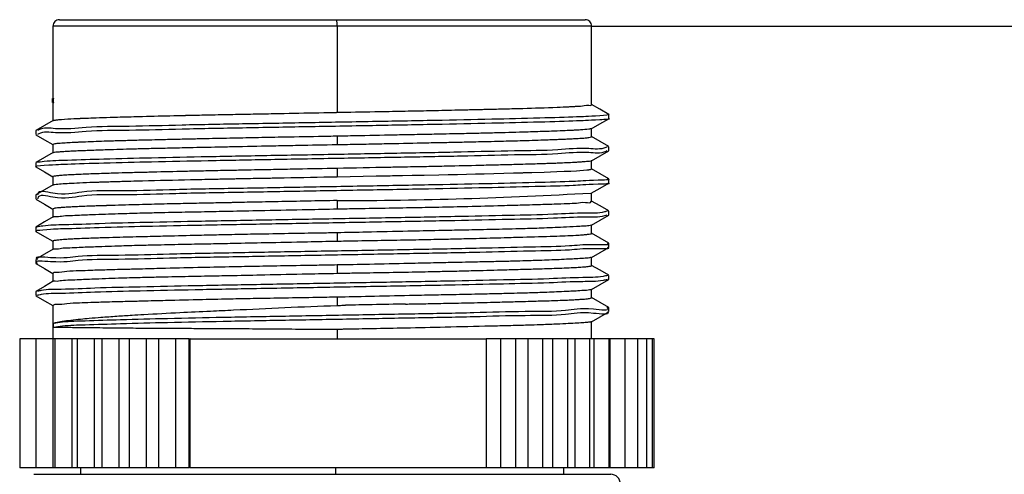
# Model space of a CAD drawing. Header units: millimetres. Extents: x 10 to 584, y 10 to 410.
# Tile 11 of 26: x 170 to 201, y 313 to 328. Entities that reach past the tile are written whole.
import ezdxf

# ---------------------------------------------------------------- set-up
doc = ezdxf.new("R2010")
doc.units = ezdxf.units.MM
doc.header["$LTSCALE"] = 2
doc.linetypes.add('SLD-实线', pattern=[0])
doc.layers.add('细实线层', color=7, linetype='SLD-实线')
doc.styles.add('SLDTEXTSTYLE1', font='txt')
doc.dimstyles.new('SLDDIMSTYLE1', dxfattribs={"dimtxt": 5, "dimasz": 5, "dimexe": 0, "dimexo": 0.0625, "dimgap": 1.25, "dimtad": 2, "dimrnd": 1e-09, "dimzin": 12, "dimdsep": 46, "dimtxsty": 'SLDTEXTSTYLE1', "dimsah": 1, "dimcen": 0.09, "dimadec": 0, "dimazin": 3, "dimtol": 1, "dimtp": 30, "dimtm": 30, "dimtfac": 1, "dimtdec": 0, "dimtofl": 0, "dimtmove": 0, "dimatfit": 3, "dimfxl": 1, "dimfrac": 2, "dimtolj": 1, "dimarcsym": 0})

# ---------------------------------------------------------------- blocks, each defined once
blk = doc.blocks.new('_D_1')
at = {"layer": '细实线层'}
for p, q in [((188.081, 327.375), (274.193, 327.375)), ((272.193, 327.375), (272.193, 247.969)), ((214.421, 247.969), (274.193, 247.969))]:
    blk.add_line(p, q, dxfattribs=at)
for points in [[(272.193, 327.375), (271.423, 322.375), (272.962, 322.375)], [(272.193, 247.969), (272.962, 252.969), (271.423, 252.969)]]:
    blk.add_solid(points, dxfattribs=at)
at = {"layer": '细实线层', "attachment_point": 1, "rotation": 90, "style": 'SLDTEXTSTYLE1'}
for s, insert, char_height in [('±30', (267.874, 290.4), 3.5), ('300', (266.375, 278.761), 5)]:
    blk.add_mtext(s, dxfattribs=dict(at, insert=insert, char_height=char_height))

msp = doc.modelspace()

# ---------------------------------------------------------------- linework, layer by layer
at = {"color": 7, "linetype": 'SLD-实线', "lineweight": 25}
for p, q in [((171.361204, 327.375081), (171.361204, 325.136927)), ((171.561204, 327.575077), (180.168286, 327.575077)), ((180.168286, 327.575077), (187.881205, 327.575077)), ((180.179244, 327.375081), (180.179244, 324.69668)), ((188.081204, 324.936596), (188.081204, 327.375081)), ((171.340397, 325.122577), (171.340397, 324.997579)), ((171.361204, 324.995604), (171.361204, 324.439545)), ((171.368651, 325.135571), (171.39105, 325.122614)), ((171.368651, 325.135571), (171.368651, 325.010573)), ((171.368651, 325.010573), (171.391031, 324.997631)), ((188.613934, 324.503948), (188.613934, 324.628954)), ((170.827279, 324.128595), (170.827279, 324.003597)), ((180.179244, 323.953477), (180.179244, 323.695493)), ((188.081204, 323.937629), (188.081204, 324.193631)), ((171.361204, 323.695612), (171.361204, 323.439267)), ((188.61628, 323.504028), (188.61628, 323.629026)), ((170.828475, 323.128951), (170.828475, 323.003952)), ((170.829614, 323.131514), (170.843487, 323.128951)), ((188.081204, 322.937106), (188.081204, 323.192504)), ((171.361204, 322.696161), (171.361204, 322.440517)), ((180.179244, 322.954659), (180.179244, 322.695491)), ((188.61513, 322.503601), (188.61513, 322.6286)), ((170.82637, 322.129187), (170.82637, 322.004181)), ((188.081204, 321.937365), (188.081204, 322.192659)), ((180.179244, 321.954657), (180.179244, 321.696681)), ((171.361204, 321.69525), (171.361204, 321.4405)), ((188.616039, 321.50418), (188.616039, 321.629186)), ((188.081204, 320.937556), (188.081204, 321.192828)), ((170.82637, 321.129193), (170.82637, 321.004187)), ((180.179244, 320.953478), (180.179244, 320.696679)), ((171.361204, 320.695278), (171.361204, 320.440521)), ((188.616039, 320.504201), (188.616039, 320.629199)), ((170.82637, 320.129176), (170.82637, 320.004177)), ((180.179244, 319.953476), (180.179244, 319.696677)), ((188.081204, 319.937562), (188.081204, 320.192826)), ((171.361204, 319.695224), (171.361204, 319.440511)), ((188.616038, 319.504176), (188.616038, 319.629175)), ((170.826371, 319.129181), (170.826371, 319.004183)), ((188.081204, 318.937619), (188.081204, 319.192824)), ((180.179244, 318.953474), (180.179244, 318.696675)), ((171.361204, 318.69523), (171.361204, 317.655084)), ((188.616038, 318.504182), (188.616038, 318.62918)), ((171.380245, 318.014597), (171.380245, 318.139595)), ((188.081204, 317.655084), (188.081204, 318.192822)), ((180.179244, 317.95348), (180.179244, 317.655084)), ((170.329648, 317.655084), (170.329648, 313.655083)), ((170.820714, 317.655084), (170.329648, 317.655084)), ((170.827297, 317.655084), (170.827297, 313.655083)), ((171.354692, 317.655084), (170.827297, 317.655084)), ((171.354692, 317.655084), (171.354692, 313.655083)), ((171.41563, 317.655084), (171.354692, 317.655084)), ((171.423358, 317.655084), (171.423358, 313.655083)), ((171.950752, 317.655084), (171.423358, 317.655084)), ((171.950752, 317.655084), (171.950752, 313.655083)), ((172.102058, 317.655084), (171.950752, 317.655084)), ((172.110841, 317.655084), (172.110841, 313.655083)), ((172.638235, 317.655084), (172.110841, 317.655084)), ((172.638235, 317.655084), (172.638235, 313.655083)), ((172.881686, 317.655084), (172.638235, 317.655084)), ((172.881686, 317.655084), (172.881686, 313.655083)), ((173.409081, 317.655084), (172.881686, 317.655084)), ((173.409081, 317.655084), (173.409081, 313.655083)), ((173.726857, 317.655084), (173.409081, 317.655084)), ((173.726857, 317.655084), (173.726857, 313.655083)), ((174.254251, 317.655084), (173.726857, 317.655084)), ((174.254251, 317.655084), (174.254251, 313.655083)), ((174.636443, 317.655084), (174.254251, 317.655084)), ((174.636443, 317.655084), (174.636443, 313.655083)), ((175.163838, 317.655084), (174.636443, 317.655084)), ((175.163838, 317.655084), (175.163838, 313.655083)), ((175.584175, 317.655084), (175.163838, 317.655084)), ((175.584175, 317.655084), (175.584175, 313.655083)), ((175.599782, 317.655084), (175.599782, 313.655083)), ((175.617624, 317.655084), (175.599782, 317.655084)), ((175.617624, 313.655083), (175.617624, 317.655084)), ((175.617624, 317.655084), (184.810994, 317.655084)), ((184.810994, 317.655084), (184.810994, 313.655083)), ((184.817247, 317.655084), (184.810994, 317.655084)), ((184.817247, 313.655083), (184.817247, 317.655084)), ((185.253515, 317.655084), (184.817247, 317.655084)), ((185.253515, 317.655084), (185.253515, 313.655083)), ((185.726121, 317.655084), (185.253515, 317.655084)), ((185.726121, 313.655083), (185.726121, 317.655084)), ((186.09785, 317.655084), (185.726121, 317.655084)), ((186.09785, 317.655084), (186.09785, 313.655083)), ((186.570455, 317.655084), (186.09785, 317.655084)), ((186.570455, 313.655083), (186.570455, 317.655084)), ((186.867744, 317.655084), (186.570455, 317.655084)), ((186.867744, 317.655084), (186.867744, 313.655083)), ((187.340349, 317.655084), (186.867744, 317.655084)), ((187.554174, 317.655084), (187.331568, 317.655084)), ((187.340349, 313.655083), (187.340349, 317.655084)), ((187.554174, 317.655084), (187.554174, 313.655083)), ((188.026779, 317.655084), (187.554174, 317.655084)), ((188.149089, 317.655084), (188.019051, 317.655084)), ((188.026779, 313.655083), (188.026779, 317.655084)), ((188.149089, 317.655084), (188.149089, 313.655083)), ((188.621695, 317.655084), (188.149089, 317.655084)), ((188.645517, 317.655084), (188.615111, 317.655084)), ((188.621695, 313.655083), (188.621695, 317.655084)), ((188.645517, 317.655084), (188.645517, 313.655083)), ((189.118122, 317.655084), (188.645517, 317.655084)), ((189.510243, 317.655084), (189.112761, 317.655084)), ((189.118122, 313.655083), (189.118122, 317.655084)), ((189.793456, 317.655084), (189.506165, 317.655084)), ((189.510243, 313.655083), (189.510243, 317.655084)), ((189.964445, 317.655084), (189.790711, 317.655084)), ((189.793456, 313.655083), (189.793456, 317.655084)), ((190.021202, 317.655084), (189.963064, 317.655084)), ((189.964445, 313.655083), (189.964445, 317.655084)), ((190.021202, 313.655083), (190.021202, 317.655084)), ((170.820714, 313.655083), (170.329648, 313.655083)), ((171.354692, 313.655083), (170.827297, 313.655083)), ((171.41563, 313.655083), (171.354692, 313.655083)), ((171.950752, 313.655083), (171.423358, 313.655083)), ((172.102058, 313.655083), (171.950752, 313.655083)), ((172.638235, 313.655083), (172.110841, 313.655083)), ((172.221204, 313.655083), (172.221204, 313.450267)), ((172.881686, 313.655083), (172.638235, 313.655083)), ((173.409081, 313.655083), (172.881686, 313.655083)), ((173.726857, 313.655083), (173.409081, 313.655083)), ((174.254251, 313.655083), (173.726857, 313.655083)), ((174.636443, 313.655083), (174.254251, 313.655083)), ((175.163838, 313.655083), (174.636443, 313.655083)), ((175.584175, 313.655083), (175.163838, 313.655083)), ((175.617624, 313.655083), (175.599782, 313.655083)), ((184.810994, 313.655083), (175.617624, 313.655083)), ((180.132125, 313.655083), (180.132125, 313.450267)), ((184.817247, 313.655083), (184.810994, 313.655083)), ((185.253515, 313.655083), (184.817247, 313.655083)), ((185.726121, 313.655083), (185.253515, 313.655083)), ((186.09785, 313.655083), (185.726121, 313.655083)), ((186.570455, 313.655083), (186.09785, 313.655083)), ((186.867744, 313.655083), (186.570455, 313.655083)), ((187.340349, 313.655083), (186.867744, 313.655083)), ((187.221204, 313.450267), (187.221204, 313.655083)), ((187.554174, 313.655083), (187.331568, 313.655083)), ((188.026779, 313.655083), (187.554174, 313.655083)), ((188.149089, 313.655083), (188.019051, 313.655083)), ((188.621695, 313.655083), (188.149089, 313.655083)), ((188.645517, 313.655083), (188.615111, 313.655083)), ((189.118122, 313.655083), (188.645517, 313.655083)), ((189.510243, 313.655083), (189.112761, 313.655083)), ((189.793456, 313.655083), (189.506165, 313.655083)), ((189.964445, 313.655083), (189.790711, 313.655083)), ((190.021202, 313.655083), (189.963064, 313.655083)), ((170.771204, 313.450267), (170.784648, 313.450267)), ((170.784648, 313.450267), (188.671205, 313.450267))]:
    msp.add_line(p, q, dxfattribs=at)
at = {"color": 8, "linetype": 'SLD-实线', "lineweight": 25}
for p, q in [((180.179244, 327.375081), (171.361204, 327.375081)), ((188.081204, 327.375081), (180.179244, 327.375081))]:
    msp.add_line(p, q, dxfattribs=at)
at = {"color": 7, "linetype": 'SLD-实线', "lineweight": 25, "flags": 128}
for points in [[(188.609801, 324.633834), (188.339738, 324.789879), (188.081204, 324.939271)], [(171.371981, 324.445766), (171.101897, 324.289729), (170.831803, 324.133684)], [(188.069489, 324.186859), (188.339544, 324.342904), (188.609607, 324.498949)], [(170.831546, 323.998665), (171.101644, 323.84262), (171.361204, 323.692662)], [(188.612299, 323.633757), (188.342176, 323.789788), (188.081204, 323.940543)], [(171.372734, 323.445928), (171.102684, 323.289891), (170.832626, 323.133846)], [(188.071793, 323.187065), (188.341917, 323.34311), (188.612049, 323.499148)], [(170.832802, 322.998953), (171.102865, 322.842908), (171.361204, 322.693628)], [(180.179244, 322.695491), (181.390626, 322.719653), (181.689595, 322.72571), (181.764287, 322.72723), (181.783106, 322.72761), (181.787896, 322.727707), (181.789136, 322.727737), (181.789468, 322.727744), (181.789562, 322.727744), (181.789591, 322.727744), (181.789601, 322.727744), (181.793674, 322.727826), (181.823596, 322.728393), (181.904708, 322.729935), (182.206465, 322.735702), (182.508219, 322.741521), (182.886435, 322.748934), (183.33568, 322.757934), (183.630743, 322.764029), (183.91942, 322.770213), (184.20128, 322.776494), (184.475903, 322.782864), (184.742884, 322.789324), (185.660165, 322.813404), (185.873142, 322.819498), (185.926386, 322.821056), (185.940257, 322.821465), (185.944042, 322.821577), (185.945149, 322.821607), (185.945733, 322.821622), (185.948208, 322.821696), (185.967888, 322.82224), (186.022351, 322.823753), (186.223119, 322.829475), (186.602685, 322.84109), (186.997837, 322.85474), (187.228281, 322.863963), (187.432199, 322.873388), (187.609009, 322.883022), (187.928083, 322.907147), (187.980998, 322.913212), (187.99261, 322.914747), (187.995461, 322.915134), (187.996196, 322.915238), (187.996394, 322.915268), (187.99645, 322.915276), (187.996479, 322.915276), (187.99704, 322.91535), (188.00127, 322.915909), (188.01235, 322.917436), (188.046693, 322.923196), (188.069543, 322.929022), (188.081126, 322.93645), (188.080219, 322.937106)], [(188.6105, 322.633741), (188.340399, 322.789793), (188.081204, 322.939542)], [(171.371127, 322.446254), (171.101001, 322.290209), (170.830867, 322.134164)], [(188.07068, 322.186579), (188.340769, 322.342624), (188.610866, 322.498669)], [(170.830538, 321.999376), (171.100661, 321.843338), (171.361204, 321.692822)], [(188.612274, 321.633738), (188.342142, 321.789783), (188.081204, 321.940524)], [(188.071634, 321.187292), (188.341748, 321.343337), (188.611872, 321.499375)], [(171.369859, 321.4455), (171.09974, 321.289455), (170.829614, 321.13341)], [(170.830531, 320.999381), (171.100654, 320.843344), (171.361204, 320.692827)], [(188.612788, 320.633416), (188.342669, 320.789454), (188.081204, 320.940499)], [(171.370417, 320.445848), (171.100313, 320.28981), (170.830202, 320.13378)], [(188.071629, 320.18729), (188.341744, 320.343335), (188.611867, 320.499373)], [(170.830545, 319.999372), (171.100667, 319.843334), (171.361204, 319.692825)], [(188.611475, 319.634196), (188.341356, 319.790234), (188.081204, 319.94052)], [(171.371411, 319.446404), (171.101293, 319.290367), (170.831165, 319.134322)], [(188.071629, 319.187296), (188.341744, 319.343333), (188.611866, 319.499371)], [(170.830539, 318.999377), (171.100662, 318.843332), (171.361204, 318.692823)], [(188.611574, 318.634142), (188.34144, 318.790187), (188.081204, 318.940525)], [(188.071633, 318.187294), (188.341747, 318.343339), (188.61187, 318.499376)]]:
    msp.add_lwpolyline(points, dxfattribs=at)
at = {"color": 7, "linetype": 'SLD-实线', "lineweight": 25}
for centre, radius, start, end in [((171.561201, 327.375081), 0.199997, 89.9989712, 179.9998282), ((179.258521, 327.424932), 0.922071, 356.9008405, 9.3714535), ((187.881209, 327.375082), 0.199996, 359.9999441, 90.0011231), ((179.942406, 461.832708), 139.878251, 270.09701171, 273.32487409), ((188.671198, 313.15026), 0.300006, 0.0016618, 89.998694)]:
    msp.add_arc(centre, radius, start, end, dxfattribs=at)
for points, knots in [([(180.179244, 324.69668), (180.180311, 324.6967), (180.190782, 324.696895), (180.228257, 324.697585), (180.36809, 324.700156), (180.898192, 324.709905), (181.66143, 324.723991), (182.571434, 324.741618), (183.351262, 324.758066), (183.938695, 324.771346), (184.3424, 324.780784), (184.541728, 324.785648), (184.673592, 324.788646), (184.741063, 324.790472), (184.749086, 324.790635), (184.778009, 324.791338), (184.885317, 324.79376), (185.06686, 324.798068), (185.325541, 324.804308), (185.617299, 324.81165), (186.185203, 324.826624), (186.775661, 324.844985), (187.298014, 324.867485), (187.48107, 324.877022), (187.55921, 324.881201), (187.591816, 324.883367), (187.608644, 324.884178), (187.611875, 324.884379), (187.623617, 324.885006), (187.665492, 324.887547), (187.798985, 324.891796), (187.889875, 324.929708), (188.080585, 324.905827), (188.072125, 324.934144), (188.071392, 324.936596)], [0, 0, 0, 0, 0.000404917, 0.00397382, 0.014221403, 0.053471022, 0.205144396, 0.303866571, 0.398819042, 0.501100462, 0.526813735, 0.552038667, 0.576754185, 0.576859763, 0.57764834, 0.579799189, 0.587837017, 0.618374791, 0.648701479, 0.686017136, 0.729111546, 0.864256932, 0.910156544, 0.927488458, 0.933807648, 0.939847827, 0.939886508, 0.940200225, 0.941075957, 0.944345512, 0.956209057, 0.989306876, 0.99907401, 1, 1, 1, 1]), ([(188.568704, 324.633879), (188.585193, 324.631016), (188.705148, 324.610186), (187.996006, 324.568911), (187.588704, 324.549716), (186.311427, 324.509713), (184.912482, 324.477343), (183.156854, 324.44136), (181.250721, 324.406076), (179.256096, 324.370882), (177.288437, 324.334091), (175.445564, 324.303177), (173.831569, 324.254707), (172.50853, 324.256435), (171.600607, 324.142499), (171.058486, 324.235981), (170.899936, 324.13991), (170.88971, 324.133714)], [0, 0, 0, 0, 0.002470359, 0.017972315, 0.058827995, 0.12284365, 0.206533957, 0.305837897, 0.41533837, 0.52940197, 0.642083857, 0.747559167, 0.840138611, 0.915233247, 0.968834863, 0.997990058, 1, 1, 1, 1]), ([(171.369057, 324.442049), (171.370594, 324.443265), (171.378795, 324.449759), (171.403091, 324.451469), (171.439687, 324.45914), (171.490408, 324.464493), (171.553293, 324.471017), (171.729057, 324.485594), (171.925948, 324.496784), (172.109223, 324.505678), (172.165982, 324.508347), (172.181632, 324.509041), (172.1862, 324.509258), (172.188059, 324.509334), (172.193077, 324.50955), (172.209475, 324.510248), (172.272986, 324.51287), (172.439851, 324.519489), (172.738471, 324.530082), (173.09472, 324.541184), (173.455782, 324.551706), (173.792153, 324.561099), (174.34684, 324.576074), (174.87675, 324.589228), (175.31051, 324.599392), (175.426741, 324.602056), (175.457144, 324.602761), (175.465271, 324.60295), (175.467656, 324.603), (175.469334, 324.603031), (175.47866, 324.603274), (175.511077, 324.60389), (175.633137, 324.606578), (175.841352, 324.610836), (176.149141, 324.617177), (176.519328, 324.624589), (176.899263, 324.632019), (177.261421, 324.639044), (177.576689, 324.645187), (177.894799, 324.651419), (178.21525, 324.657737), (178.839106, 324.670163), (179.45915, 324.682388), (179.997632, 324.693119), (180.133201, 324.695755), (180.167401, 324.696452), (180.176118, 324.696607), (180.178379, 324.696669), (180.178987, 324.696663), (180.179167, 324.696681), (180.179224, 324.69668), (180.179244, 324.69668)], [0, 0, 0, 0, 0.000661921, 0.003531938, 0.007840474, 0.01359166, 0.020779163, 0.029391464, 0.073571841, 0.087889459, 0.091824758, 0.092905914, 0.09321957, 0.093380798, 0.093539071, 0.094928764, 0.098965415, 0.115167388, 0.151750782, 0.200637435, 0.236442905, 0.274657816, 0.315135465, 0.425248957, 0.455020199, 0.46276666, 0.46480817, 0.465368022, 0.465532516, 0.465620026, 0.465938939, 0.468706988, 0.476651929, 0.507481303, 0.539568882, 0.581402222, 0.633466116, 0.668870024, 0.704653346, 0.740759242, 0.777130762, 0.813710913, 0.953074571, 0.988146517, 0.996972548, 0.999210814, 0.999786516, 0.999938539, 0.999980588, 0.999993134, 1, 1, 1, 1]), ([(188.5939, 324.503948), (188.60027, 324.502771), (188.702853, 324.483817), (187.977771, 324.444344), (187.599364, 324.424465), (186.306929, 324.384821), (184.914093, 324.35231), (183.15634, 324.316359), (181.250871, 324.281083), (179.256058, 324.245864), (177.28844, 324.209122), (175.445584, 324.178093), (173.831502, 324.129925), (172.508704, 324.130877), (171.600239, 324.018675), (171.055289, 324.110175), (170.894067, 324.01161), (170.88096, 324.003597)], [0, 0, 0, 0, 0.0010272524, 0.0165427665, 0.0574341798, 0.1215058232, 0.2052693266, 0.3046601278, 0.4142563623, 0.5284197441, 0.6412001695, 0.7467677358, 0.8394281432, 0.9145884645, 0.9682369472, 0.9974176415, 1, 1, 1, 1]), ([(180.179244, 323.953477), (180.177853, 323.953449), (180.166258, 323.953221), (180.126974, 323.952517), (179.985356, 323.949887), (179.454431, 323.940192), (178.681259, 323.926092), (177.749571, 323.908538), (176.934474, 323.891984), (176.317482, 323.878799), (175.891957, 323.869376), (175.679696, 323.864673), (175.538364, 323.861345), (175.459761, 323.859622), (175.427767, 323.858934), (175.309449, 323.856403), (175.112234, 323.852115), (174.830372, 323.84586), (174.510122, 323.838521), (174.195988, 323.831038), (173.911919, 323.823901), (173.679131, 323.817719), (173.456216, 323.811456), (173.243463, 323.805122), (172.883446, 323.793642), (172.546852, 323.781624), (172.266311, 323.769675), (172.20439, 323.766875), (172.189246, 323.766194), (172.185381, 323.766015), (172.184359, 323.765969), (172.184063, 323.765952), (172.183392, 323.765958), (172.178444, 323.765616), (172.161814, 323.765123), (172.103992, 323.762343), (171.977179, 323.756809), (171.792621, 323.747697), (171.624134, 323.735336), (171.489558, 323.72681), (171.438652, 323.71327), (171.362558, 323.713503), (171.378802, 323.698907), (171.382469, 323.695612)], [0, 0, 0, 0, 0.000472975, 0.003943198, 0.01335946, 0.048633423, 0.184495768, 0.276293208, 0.365477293, 0.461697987, 0.486127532, 0.51019735, 0.533887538, 0.534195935, 0.536930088, 0.544768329, 0.57443525, 0.604001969, 0.640629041, 0.683353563, 0.710842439, 0.737247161, 0.76253282, 0.786666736, 0.809618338, 0.885006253, 0.901184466, 0.90509335, 0.906081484, 0.906339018, 0.906409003, 0.906429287, 0.906439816, 0.906637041, 0.908114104, 0.912098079, 0.926313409, 0.951362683, 0.97431169, 0.985658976, 0.993741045, 0.998587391, 1, 1, 1, 1]), ([(188.075597, 324.191001), (188.071879, 324.189266), (188.059652, 324.183559), (188.032723, 324.179007), (187.924491, 324.161259), (187.792127, 324.152993), (187.665094, 324.144389), (187.622301, 324.141796), (187.610231, 324.14108), (187.606642, 324.14087), (187.605407, 324.140802), (187.604034, 324.140713), (187.600674, 324.140532), (187.588381, 324.139861), (187.539741, 324.137244), (187.406315, 324.130532), (187.160967, 324.119828), (186.862172, 324.108809), (186.552141, 324.09834), (186.257248, 324.088965), (185.759644, 324.073884), (185.280061, 324.060809), (184.885431, 324.050849), (184.778736, 324.048187), (184.750949, 324.047504), (184.743616, 324.047324), (184.741601, 324.047268), (184.740974, 324.04726), (184.739646, 324.047213), (184.730239, 324.047032), (184.698557, 324.046243), (184.582918, 324.043696), (184.387245, 324.039243), (184.098607, 324.032982), (183.750858, 324.025586), (183.391141, 324.018211), (183.044982, 324.011191), (182.739871, 324.005027), (182.430623, 323.998748), (182.117742, 323.992416), (181.504688, 323.979902), (180.893249, 323.967633), (180.361185, 323.957074), (180.225787, 323.954393), (180.191386, 323.953718), (180.182531, 323.953539), (180.180192, 323.953493), (180.179518, 323.953476), (180.179313, 323.953477), (180.179244, 323.953477)], [0, 0, 0, 0, 0.001553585, 0.005109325, 0.010266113, 0.043294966, 0.055256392, 0.058628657, 0.059568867, 0.05984628, 0.05999372, 0.060038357, 0.060368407, 0.061271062, 0.064712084, 0.078860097, 0.111986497, 0.157939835, 0.192366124, 0.229748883, 0.269944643, 0.381355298, 0.411877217, 0.419803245, 0.421871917, 0.422428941, 0.422587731, 0.422637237, 0.422666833, 0.423092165, 0.426208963, 0.43469795, 0.467001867, 0.500510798, 0.544297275, 0.599045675, 0.637096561, 0.675734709, 0.714896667, 0.754518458, 0.794536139, 0.947675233, 0.98668197, 0.996560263, 0.999085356, 0.999744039, 0.999922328, 0.999973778, 1, 1, 1, 1]), ([(180.179244, 323.695493), (180.288944, 323.697516), (180.507869, 323.701555), (180.835375, 323.70774), (181.160951, 323.714004), (181.484095, 323.72037), (182.083218, 323.732463), (182.669909, 323.744778), (183.17462, 323.755546), (183.301574, 323.75839), (183.335194, 323.759078), (183.345075, 323.759317), (183.348434, 323.759373), (183.352019, 323.759475), (183.360777, 323.759613), (183.392915, 323.760317), (183.513846, 323.762719), (183.809839, 323.768903), (184.284768, 323.778978), (184.795314, 323.79036), (185.244637, 323.801234), (185.604521, 323.810621), (186.085713, 323.824303), (186.502237, 323.837541), (186.819403, 323.849216), (186.892338, 323.852), (186.910868, 323.852719), (186.915884, 323.852911), (186.917421, 323.85297), (186.918498, 323.853015), (186.924095, 323.853195), (186.943085, 323.853929), (187.011257, 323.856357), (187.121807, 323.860608), (187.273821, 323.866792), (187.434967, 323.87398), (187.583346, 323.88143), (187.706957, 323.888619), (187.797747, 323.894809), (187.875964, 323.900783), (187.941278, 323.907624), (188.008661, 323.91356), (188.051844, 323.9285), (188.078233, 323.937629)], [0, 0, 0, 0, 0.041632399, 0.083084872, 0.124293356, 0.165194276, 0.205724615, 0.351675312, 0.387861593, 0.397279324, 0.399859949, 0.400621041, 0.40102994, 0.401134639, 0.401981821, 0.404353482, 0.41333218, 0.447877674, 0.516692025, 0.593583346, 0.64165107, 0.687235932, 0.730186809, 0.824311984, 0.84536322, 0.850615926, 0.852007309, 0.852399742, 0.852520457, 0.852591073, 0.852808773, 0.854645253, 0.859802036, 0.87869288, 0.896623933, 0.91753105, 0.939899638, 0.952997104, 0.964512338, 0.974432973, 0.982750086, 0.989458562, 1, 1, 1, 1]), ([(188.563081, 323.629026), (188.547589, 323.620756), (188.375882, 323.529086), (187.831146, 323.606715), (186.90856, 323.504354), (185.581616, 323.500831), (183.960924, 323.454326), (182.114994, 323.422713), (180.145129, 323.38617), (178.153126, 323.350839), (176.242731, 323.315814), (174.514241, 323.279065), (173.056779, 323.248855), (171.948377, 323.203763), (171.247811, 323.19414), (170.928602, 323.146183), (170.846582, 323.133861)], [0, 0, 0, 0, 0.002959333, 0.032801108, 0.086909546, 0.162674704, 0.255821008, 0.361761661, 0.47486414, 0.589220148, 0.698837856, 0.798141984, 0.881760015, 0.945415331, 0.985974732, 1, 1, 1, 1]), ([(171.369283, 323.441987), (171.370899, 323.443221), (171.414338, 323.476398), (171.501941, 323.463532), (171.581495, 323.474688), (171.612589, 323.477054), (171.621488, 323.47776), (171.624125, 323.477981), (171.62503, 323.478039), (171.626058, 323.478126), (171.628607, 323.478307), (171.637941, 323.479), (171.675471, 323.481644), (171.74452, 323.486154), (171.854801, 323.492492), (172.002968, 323.500049), (172.180376, 323.507953), (172.378149, 323.515948), (172.583367, 323.52369), (172.80579, 323.531577), (173.226393, 323.545769), (173.64837, 323.558288), (174.010989, 323.568164), (174.112583, 323.570882), (174.140325, 323.571613), (174.148609, 323.571829), (174.151424, 323.571907), (174.154316, 323.571979), (174.161375, 323.572143), (174.187894, 323.572821), (174.291182, 323.575294), (174.558609, 323.581735), (175.017643, 323.592178), (175.543796, 323.60347), (176.050537, 323.614138), (176.499491, 323.623549), (177.193968, 323.638138), (177.840767, 323.65142), (178.360865, 323.661797), (178.497048, 323.664548), (178.533187, 323.665246), (178.543635, 323.665466), (178.547187, 323.665527), (178.551287, 323.665611), (178.561426, 323.665793), (178.597742, 323.666471), (178.73399, 323.668987), (179.267633, 323.678817), (179.774729, 323.688093), (180.179244, 323.695493)], [0, 0, 0, 0, 0.000690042, 0.018553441, 0.026283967, 0.028517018, 0.029140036, 0.029322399, 0.029417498, 0.029448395, 0.029673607, 0.030286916, 0.032633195, 0.04247567, 0.053831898, 0.07022009, 0.092957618, 0.114258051, 0.137571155, 0.162836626, 0.189989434, 0.28077099, 0.306484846, 0.313423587, 0.315352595, 0.315927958, 0.316243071, 0.31631083, 0.31691232, 0.318645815, 0.325337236, 0.352068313, 0.409669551, 0.481572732, 0.531143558, 0.582136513, 0.634371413, 0.76750517, 0.80226921, 0.811380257, 0.813853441, 0.814568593, 0.814935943, 0.81506228, 0.815964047, 0.818386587, 0.827421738, 0.862332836, 1, 1, 1, 1]), ([(188.55344, 323.499118), (188.541129, 323.492601), (188.372433, 323.403299), (187.830842, 323.482783), (186.908705, 323.378852), (185.581555, 323.376012), (183.960969, 323.329267), (182.114868, 323.297735), (180.145615, 323.261158), (178.151333, 323.225874), (176.248855, 323.190704), (174.495094, 323.154416), (173.110106, 323.122885), (171.822718, 323.081054), (171.45557, 323.065173), (170.74188, 323.021863), (170.838577, 323.004816), (170.843432, 323.00396)], [0, 0, 0, 0, 0.002346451, 0.032154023, 0.086200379, 0.161878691, 0.254918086, 0.360737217, 0.473709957, 0.58793479, 0.697426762, 0.796616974, 0.880139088, 0.943721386, 0.984234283, 0.999208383, 1, 1, 1, 1]), ([(188.070973, 323.190247), (188.067164, 323.188076), (188.037509, 323.171175), (187.96892, 323.172523), (187.86964, 323.158877), (187.748051, 323.151234), (187.495157, 323.134324), (187.231935, 323.122601), (187.005066, 323.113162), (186.938061, 323.110598), (186.920105, 323.109857), (186.915255, 323.109696), (186.913815, 323.109626), (186.913178, 323.10961), (186.911486, 323.109535), (186.906294, 323.109361), (186.887468, 323.108685), (186.814605, 323.10609), (186.685403, 323.101703), (186.48856, 323.095361), (186.240976, 323.087858), (185.978654, 323.080464), (185.720049, 323.073472), (185.486944, 323.067326), (185.245177, 323.061091), (184.995146, 323.054758), (184.481889, 323.041956), (183.959883, 323.029855), (183.499884, 323.019441), (183.377392, 323.01687), (183.345259, 323.016094), (183.336595, 323.015941), (183.334006, 323.015865), (183.333108, 323.015859), (183.332154, 323.015825), (183.329876, 323.015793), (183.321577, 323.01561), (183.290149, 323.014991), (183.165982, 323.012452), (182.949071, 323.008129), (182.627019, 323.001784), (182.239337, 322.99426), (181.413402, 322.978635), (180.716329, 322.965093), (180.179244, 322.954659)], [0, 0, 0, 0, 0.001658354, 0.012912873, 0.02477087, 0.04015289, 0.059002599, 0.121145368, 0.140163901, 0.145257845, 0.146614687, 0.14698993, 0.147101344, 0.147161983, 0.147232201, 0.147744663, 0.149135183, 0.154387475, 0.175438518, 0.198239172, 0.229194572, 0.269523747, 0.297918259, 0.327458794, 0.35809659, 0.389781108, 0.422460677, 0.553111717, 0.588111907, 0.597230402, 0.599649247, 0.6003207, 0.600521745, 0.600632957, 0.600661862, 0.600884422, 0.601498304, 0.603814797, 0.612824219, 0.648671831, 0.686222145, 0.735175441, 0.795955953, 1, 1, 1, 1]), ([(180.179244, 322.954659), (179.770822, 322.946596), (179.25927, 322.936496), (178.721239, 322.925798), (178.584628, 322.923073), (178.549206, 322.922374), (178.539683, 322.922182), (178.536837, 322.922135), (178.535916, 322.9221), (178.535421, 322.922101), (178.534813, 322.922085), (178.532558, 322.922054), (178.523957, 322.921866), (178.490134, 322.921297), (178.356378, 322.918711), (178.124758, 322.914507), (177.786128, 322.908129), (177.389595, 322.900637), (176.995559, 322.89308), (176.633898, 322.885961), (176.333163, 322.879853), (176.037588, 322.873633), (175.747621, 322.867334), (175.222307, 322.855485), (174.714407, 322.843257), (174.281082, 322.832153), (174.176309, 322.829345), (174.149324, 322.828667), (174.142003, 322.828449), (174.139762, 322.828409), (174.138817, 322.82838), (174.136526, 322.82833), (174.129366, 322.828143), (174.102884, 322.827485), (174.003535, 322.82503), (173.764166, 322.818961), (173.389404, 322.808936), (172.997848, 322.797528), (172.668166, 322.786583), (172.418542, 322.777332), (172.1106, 322.764209), (171.85713, 322.751437), (171.671957, 322.738496), (171.63468, 322.735602), (171.62575, 322.734907), (171.623445, 322.734725), (171.622816, 322.73467), (171.62262, 322.734661), (171.622534, 322.734652), (171.622327, 322.734627), (171.621695, 322.734592), (171.619419, 322.734413), (171.610987, 322.733802), (171.580516, 322.731447), (171.532096, 322.72751), (171.472633, 322.721337), (171.416734, 322.715216), (171.388213, 322.707313), (171.360666, 322.701978), (171.362418, 322.696951), (171.362694, 322.696161)], [0, 0, 0, 0, 0.138844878, 0.173904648, 0.182906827, 0.18528635, 0.185946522, 0.18614425, 0.186253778, 0.186259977, 0.186312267, 0.186460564, 0.187026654, 0.189236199, 0.197958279, 0.232497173, 0.267974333, 0.313074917, 0.367298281, 0.401927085, 0.436023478, 0.469535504, 0.502412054, 0.53460301, 0.648129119, 0.675091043, 0.681933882, 0.683752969, 0.684265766, 0.684423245, 0.684514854, 0.684587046, 0.685202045, 0.686949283, 0.693590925, 0.718979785, 0.768334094, 0.821013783, 0.852121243, 0.880450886, 0.905915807, 0.956883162, 0.96670312, 0.969006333, 0.969591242, 0.969747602, 0.969792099, 0.969805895, 0.969814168, 0.969821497, 0.969877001, 0.970029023, 0.970597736, 0.97274984, 0.980424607, 0.987004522, 0.99345438, 0.998299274, 0.999732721, 1, 1, 1, 1]), ([(171.369181, 322.443445), (171.370266, 322.444595), (171.37153, 322.445934), (171.375488, 322.447243), (171.386901, 322.450684), (171.468835, 322.466045), (171.63063, 322.477422), (171.888782, 322.494148), (172.222312, 322.510115), (172.517814, 322.522202), (172.752356, 322.530792), (172.887333, 322.53544), (172.979865, 322.53876), (173.033126, 322.540358), (173.055995, 322.541073), (173.143246, 322.54371), (173.294235, 322.548142), (173.521836, 322.55451), (173.804026, 322.562042), (174.513215, 322.579842), (175.370115, 322.59986), (176.172287, 322.61761), (176.543548, 322.625601), (176.740221, 322.629765), (176.872362, 322.632576), (176.941487, 322.63401), (176.951258, 322.634193), (176.986232, 322.634888), (177.117857, 322.637444), (177.34523, 322.641811), (177.679662, 322.648161), (178.078163, 322.655665), (178.921372, 322.671207), (179.631946, 322.684925), (180.179244, 322.695491)], [0, 0, 0, 0, 0.000520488, 0.000606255, 0.001412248, 0.004583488, 0.028895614, 0.056536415, 0.092637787, 0.142501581, 0.15717652, 0.172499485, 0.188458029, 0.188682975, 0.190630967, 0.196243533, 0.218386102, 0.242030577, 0.273720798, 0.314442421, 0.483425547, 0.56538165, 0.587468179, 0.609785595, 0.632319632, 0.63244234, 0.633312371, 0.635644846, 0.644345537, 0.678109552, 0.713028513, 0.75816464, 0.813733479, 1, 1, 1, 1]), ([(188.578512, 322.503594), (188.588476, 322.501138), (188.713741, 322.470266), (187.911877, 322.453733), (187.491792, 322.413682), (186.161708, 322.383858), (184.732191, 322.347427), (182.950574, 322.312759), (181.031267, 322.276933), (179.033119, 322.242319), (177.077474, 322.203833), (175.246117, 322.178565), (173.688211, 322.113063), (172.335703, 322.159971), (171.620898, 321.950504), (170.905251, 322.175962), (170.886814, 322.010478), (170.886113, 322.004189)], [0, 0, 0, 0, 0.001599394, 0.020107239, 0.063709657, 0.129976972, 0.215836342, 0.316499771, 0.426834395, 0.541106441, 0.653340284, 0.75758858, 0.84857057, 0.921485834, 0.972354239, 0.998949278, 1, 1, 1, 1]), ([(188.558677, 322.633785), (188.576681, 322.629502), (188.715721, 322.596422), (187.924703, 322.577854), (187.484708, 322.539166), (186.164641, 322.508655), (184.731158, 322.472496), (182.9509, 322.437737), (181.031175, 322.401932), (179.033137, 322.367338), (177.077495, 322.328796), (175.24603, 322.303671), (173.68847, 322.237783), (172.335041, 322.285677), (171.622241, 322.074096), (170.906313, 322.301735), (170.887304, 322.138745), (170.88677, 322.134172)], [0, 0, 0, 0, 0.002750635, 0.021242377, 0.064806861, 0.131016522, 0.216801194, 0.317377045, 0.427615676, 0.541788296, 0.653924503, 0.758082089, 0.848984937, 0.921836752, 0.972660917, 0.999232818, 1, 1, 1, 1]), ([(180.179244, 321.954657), (179.568906, 321.943348), (178.695275, 321.92716), (177.707819, 321.906942), (177.281052, 321.898219), (177.095833, 321.893966), (177.007422, 321.892447), (176.968583, 321.890986), (176.950892, 321.891008), (176.948593, 321.890931), (176.940049, 321.890809), (176.907479, 321.890095), (176.780137, 321.887747), (176.46432, 321.881391), (175.953326, 321.871218), (175.401859, 321.85971), (174.913907, 321.848823), (174.520524, 321.839445), (173.982436, 321.825657), (173.510946, 321.81232), (173.148406, 321.800939), (173.063102, 321.798134), (173.041261, 321.797441), (173.035327, 321.797233), (173.033499, 321.797186), (173.032882, 321.797151), (173.03254, 321.797153), (173.032141, 321.797122), (173.030719, 321.797112), (173.025418, 321.796894), (173.004891, 321.796358), (172.92598, 321.793766), (172.792982, 321.789664), (172.606066, 321.783328), (172.401814, 321.775985), (172.182447, 321.767282), (171.970306, 321.757696), (171.784343, 321.747444), (171.631676, 321.737598), (171.515199, 321.726416), (171.429875, 321.718393), (171.388492, 321.706292), (171.365778, 321.701767), (171.365098, 321.697192), (171.364809, 321.69525)], [0, 0, 0, 0, 0.2075272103, 0.2970522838, 0.3357669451, 0.3526428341, 0.3600352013, 0.3658288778, 0.3658519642, 0.36604926, 0.3666108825, 0.3687568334, 0.3771242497, 0.4099100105, 0.4761440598, 0.5508771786, 0.5974286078, 0.6420702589, 0.6846503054, 0.7804181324, 0.8024219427, 0.8079610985, 0.809433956, 0.8098508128, 0.8099796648, 0.8100555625, 0.8100606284, 0.8100962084, 0.8101912, 0.810544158, 0.8118995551, 0.8171720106, 0.8373851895, 0.8571351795, 0.880753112, 0.9068667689, 0.9317751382, 0.9529275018, 0.9702362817, 0.9836331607, 0.9930729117, 0.9985547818, 0.9993867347, 1, 1, 1, 1]), ([(180.179244, 321.696681), (180.38792, 321.700486), (180.92612, 321.7103), (181.750033, 321.724324), (182.594573, 321.739435), (183.41014, 321.755532), (184.292692, 321.775732), (185.162137, 321.798826), (185.865432, 321.819361), (186.404127, 321.834764), (186.867693, 321.846385), (187.280025, 321.867129), (187.621673, 321.869059), (187.816005, 321.926022), (188.069192, 321.869025), (188.06853, 321.934154), (188.068497, 321.937365)], [0, 0, 0, 0, 0.079218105, 0.204313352, 0.312769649, 0.399821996, 0.513932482, 0.647826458, 0.729989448, 0.780887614, 0.852610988, 0.904994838, 0.940265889, 0.975826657, 0.998808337, 1, 1, 1, 1]), ([(188.557104, 321.49933), (188.530288, 321.491198), (188.317673, 321.426721), (187.752155, 321.455711), (186.772483, 321.386527), (185.414862, 321.367611), (183.762661, 321.326939), (181.898423, 321.293302), (179.923182, 321.25737), (177.934025, 321.221756), (176.046762, 321.187143), (174.319482, 321.149381), (172.968738, 321.122279), (171.734973, 321.070191), (171.383825, 321.072978), (170.75307, 321.011588), (170.840747, 321.000378), (170.848719, 320.999359)], [0, 0, 0, 0, 0.004724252, 0.037457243, 0.09373508, 0.171420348, 0.266286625, 0.372996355, 0.486208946, 0.600021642, 0.708575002, 0.806288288, 0.887606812, 0.948493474, 0.98636172, 0.99875996, 1, 1, 1, 1]), ([(188.574005, 321.629186), (188.541586, 321.619265), (188.323453, 321.55251), (187.752295, 321.579916), (186.772418, 321.511888), (185.414892, 321.492486), (183.762625, 321.451975), (181.898548, 321.418303), (179.922692, 321.382361), (177.935824, 321.346781), (176.040663, 321.312053), (174.338335, 321.274655), (172.917194, 321.246524), (171.853409, 321.19692), (171.204288, 321.195207), (170.923041, 321.144367), (170.862628, 321.133447)], [0, 0, 0, 0, 0.005727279, 0.038535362, 0.094942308, 0.172805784, 0.267889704, 0.374844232, 0.488316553, 0.60239035, 0.711192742, 0.809130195, 0.890635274, 0.951661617, 0.989616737, 1, 1, 1, 1]), ([(171.373783, 321.442564), (171.373729, 321.443973), (171.37289, 321.465665), (171.503579, 321.444892), (171.63395, 321.488475), (171.904843, 321.488094), (172.251353, 321.509542), (172.788155, 321.528504), (173.43916, 321.552192), (174.087053, 321.570809), (174.746302, 321.585897), (175.452008, 321.600201), (176.22619, 321.615097), (177.050168, 321.631297), (178.050155, 321.652141), (179.12655, 321.675518), (179.872662, 321.690518), (180.179244, 321.696681)], [0, 0, 0, 0, 0.000466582, 0.00718517, 0.029013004, 0.059520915, 0.092741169, 0.149575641, 0.241075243, 0.315008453, 0.370035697, 0.465530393, 0.555226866, 0.633573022, 0.746016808, 0.895636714, 1, 1, 1, 1]), ([(188.073501, 321.190779), (188.047537, 321.184883), (187.964866, 321.166108), (187.807554, 321.159338), (187.544401, 321.140537), (187.110234, 321.120387), (186.55654, 321.097481), (185.990539, 321.07909), (185.393472, 321.064031), (184.741794, 321.049709), (184.017189, 321.034843), (183.233705, 321.018616), (182.26747, 320.997709), (181.216194, 320.974386), (180.483097, 320.959605), (180.179244, 320.953478)], [0, 0, 0, 0, 0.010098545, 0.032155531, 0.059544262, 0.110396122, 0.197132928, 0.270027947, 0.325440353, 0.423946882, 0.517565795, 0.600672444, 0.721544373, 0.884586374, 1, 1, 1, 1]), ([(180.179244, 320.953478), (180.005048, 320.950338), (179.502996, 320.94129), (178.673298, 320.927174), (177.757718, 320.911346), (176.991781, 320.896748), (176.340201, 320.883025), (175.628308, 320.866392), (174.883396, 320.847722), (174.220018, 320.830595), (173.739045, 320.818305), (173.322739, 320.807777), (172.879064, 320.795391), (172.471424, 320.782194), (172.153963, 320.769566), (171.928094, 320.758594), (171.739785, 320.746143), (171.565141, 320.735412), (171.447362, 320.71532), (171.382554, 320.71148), (171.366472, 320.698225), (171.362898, 320.695278)], [0, 0, 0, 0, 0.059227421, 0.170699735, 0.282095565, 0.370524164, 0.431126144, 0.503648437, 0.612597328, 0.684437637, 0.729237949, 0.776157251, 0.826004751, 0.880125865, 0.914796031, 0.934030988, 0.95695584, 0.979108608, 0.992989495, 0.998441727, 1, 1, 1, 1]), ([(180.179244, 320.696679), (180.355716, 320.699871), (180.853754, 320.708878), (181.668764, 320.722924), (182.557309, 320.738678), (183.296856, 320.753335), (183.92022, 320.767161), (184.584707, 320.783643), (185.26954, 320.802164), (186.078199, 320.825246), (186.816542, 320.846307), (187.440294, 320.868219), (187.765853, 320.889222), (187.93186, 320.902412), (187.990117, 320.914278), (188.091916, 320.926997), (188.079757, 320.937054), (188.07915, 320.937556)], [0, 0, 0, 0, 0.066928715, 0.188885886, 0.309096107, 0.403916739, 0.469374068, 0.545536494, 0.655947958, 0.729244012, 0.852013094, 0.937528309, 0.962415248, 0.979813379, 0.994240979, 0.999712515, 1, 1, 1, 1]), ([(188.563295, 320.629184), (188.573227, 320.625121), (188.710644, 320.568898), (187.836708, 320.59765), (187.377121, 320.523386), (186.010395, 320.509624), (184.545557, 320.466919), (182.741267, 320.434337), (180.81002, 320.397891), (178.811684, 320.363136), (176.870018, 320.325891), (175.048443, 320.296144), (173.555997, 320.244899), (172.160061, 320.253316), (171.665842, 320.129948), (170.750237, 320.22795), (170.872971, 320.137127), (170.877494, 320.13378)], [0, 0, 0, 0, 0.00168615, 0.023329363, 0.069342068, 0.137795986, 0.22560917, 0.327622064, 0.438507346, 0.552725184, 0.664203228, 0.767328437, 0.856513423, 0.926747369, 0.975112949, 0.9990829, 1, 1, 1, 1]), ([(171.373439, 320.442942), (171.373323, 320.44415), (171.371265, 320.465419), (171.504532, 320.444863), (171.631148, 320.488292), (171.901789, 320.487953), (172.246683, 320.509362), (172.782789, 320.528291), (173.43174, 320.551944), (174.078464, 320.570595), (174.73637, 320.585683), (175.445077, 320.600069), (176.222821, 320.61504), (177.051506, 320.631327), (178.05302, 320.652202), (179.128662, 320.675557), (179.873398, 320.69053), (180.179244, 320.696679)], [0, 0, 0, 0, 0.0004024, 0.007085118, 0.028850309, 0.059175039, 0.092111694, 0.149027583, 0.24039809, 0.3137202, 0.369080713, 0.464397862, 0.554958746, 0.633830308, 0.746485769, 0.895887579, 1, 1, 1, 1]), ([(188.563272, 320.504193), (188.573213, 320.500124), (188.710639, 320.443877), (187.83673, 320.472674), (187.37711, 320.398362), (186.010399, 320.384635), (184.545555, 320.341917), (182.74127, 320.30934), (180.810013, 320.272895), (178.811711, 320.238129), (176.869925, 320.200925), (175.04874, 320.171042), (173.555134, 320.120167), (172.162222, 320.127655), (171.661581, 320.006229), (170.749529, 320.102133), (170.876787, 320.009124), (170.883545, 320.004185)], [0, 0, 0, 0, 0.001686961, 0.023320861, 0.06931387, 0.137738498, 0.225514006, 0.327483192, 0.438320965, 0.552489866, 0.663920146, 0.767001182, 0.856147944, 0.92635181, 0.97469665, 0.998656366, 1, 1, 1, 1]), ([(180.179244, 319.953476), (179.968976, 319.949653), (179.419878, 319.939668), (178.579626, 319.925596), (177.712063, 319.910471), (176.866827, 319.894412), (175.933356, 319.874092), (174.998821, 319.851089), (174.229948, 319.830465), (173.621698, 319.815616), (173.086783, 319.801342), (172.58432, 319.787435), (172.173558, 319.768634), (171.811462, 319.762136), (171.559762, 319.712636), (171.39349, 319.726744), (171.368421, 319.698053), (171.365948, 319.695224)], [0, 0, 0, 0, 0.071510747, 0.186745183, 0.285757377, 0.366559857, 0.474208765, 0.603248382, 0.684429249, 0.735757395, 0.810116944, 0.866478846, 0.906412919, 0.950609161, 0.98717785, 0.998735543, 1, 1, 1, 1]), ([(188.068722, 320.190963), (188.050988, 320.186003), (187.973688, 320.164384), (187.813116, 320.161122), (187.602897, 320.144225), (187.349012, 320.131983), (186.971086, 320.113545), (186.49198, 320.095334), (185.990922, 320.079504), (185.541247, 320.067583), (185.07346, 320.056854), (184.478615, 320.043959), (183.833233, 320.030601), (183.122085, 320.016209), (182.255886, 319.997454), (181.257275, 319.975163), (180.514093, 319.960212), (180.179244, 319.953476)], [0, 0, 0, 0, 0.006985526, 0.030448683, 0.060449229, 0.087325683, 0.126962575, 0.204253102, 0.269485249, 0.317450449, 0.375177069, 0.447279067, 0.543529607, 0.620458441, 0.717552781, 0.8727401, 1, 1, 1, 1]), ([(171.373707, 319.443536), (171.373657, 319.444591), (171.372664, 319.465775), (171.504255, 319.444534), (171.633402, 319.488717), (171.905761, 319.488047), (172.253696, 319.5097), (172.791764, 319.528613), (173.442802, 319.552321), (174.08944, 319.570864), (174.746377, 319.585903), (175.451258, 319.600187), (176.225582, 319.615086), (177.049903, 319.631299), (178.049454, 319.652123), (179.125376, 319.675484), (179.872122, 319.690501), (180.179244, 319.696677)], [0, 0, 0, 0, 0.000351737, 0.007062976, 0.028872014, 0.059499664, 0.092864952, 0.150034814, 0.241452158, 0.315185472, 0.370085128, 0.465143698, 0.555146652, 0.633697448, 0.745775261, 0.895442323, 1, 1, 1, 1]), ([(180.179244, 319.696677), (180.355271, 319.699858), (180.855555, 319.708898), (181.673398, 319.723008), (182.564604, 319.738803), (183.302455, 319.753452), (183.923247, 319.767239), (184.588016, 319.783739), (185.272528, 319.802247), (185.928882, 319.820986), (186.495048, 319.837109), (186.975541, 319.851921), (187.357221, 319.866502), (187.600247, 319.878407), (187.775683, 319.889929), (187.935934, 319.903024), (187.993214, 319.914261), (188.091792, 319.927582), (188.079827, 319.937093), (188.079237, 319.937562)], [0, 0, 0, 0, 0.066760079, 0.18973753, 0.310170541, 0.404756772, 0.469583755, 0.545631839, 0.656911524, 0.729251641, 0.794601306, 0.871751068, 0.91131186, 0.93989537, 0.963049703, 0.980493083, 0.994420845, 0.99972484, 1, 1, 1, 1]), ([(188.56744, 319.499326), (188.522918, 319.489639), (188.273068, 319.435274), (187.66477, 319.442463), (186.637623, 319.387334), (185.244592, 319.361975), (183.563663, 319.3236), (181.682317, 319.289163), (179.700144, 319.253494), (177.718433, 319.217713), (175.839714, 319.183464), (174.164972, 319.144771), (172.77928, 319.120332), (171.760423, 319.062648), (171.153106, 319.074394), (170.904392, 319.015129), (170.858423, 319.004175)], [0, 0, 0, 0, 0.007705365, 0.043241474, 0.102164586, 0.182217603, 0.278902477, 0.386864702, 0.50073223, 0.614513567, 0.722399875, 0.818796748, 0.898182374, 0.956775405, 0.99201079, 1, 1, 1, 1]), ([(188.591274, 319.629182), (188.538835, 319.617668), (188.281121, 319.56108), (187.664849, 319.566861), (186.637587, 319.512601), (185.244605, 319.486875), (183.563658, 319.448628), (181.682318, 319.414164), (179.700144, 319.378491), (177.718435, 319.342713), (175.839709, 319.308497), (174.164988, 319.269653), (172.779235, 319.245646), (171.760523, 319.18694), (171.161032, 319.200254), (170.920028, 319.143381), (170.881832, 319.134367)], [0, 0, 0, 0, 0.009077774, 0.044613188, 0.103535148, 0.1835866, 0.280269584, 0.388229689, 0.502094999, 0.615874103, 0.723758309, 0.820153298, 0.899537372, 0.958129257, 0.993363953, 1, 1, 1, 1]), ([(188.068427, 319.190969), (188.050919, 319.186029), (187.973883, 319.164294), (187.814081, 319.161226), (187.603151, 319.144203), (187.347446, 319.131885), (186.972605, 319.113673), (186.497637, 319.095541), (186.002061, 319.079835), (185.552234, 319.067865), (185.082789, 319.057064), (184.484862, 319.044075), (183.837695, 319.030679), (183.129324, 319.016364), (182.262246, 318.997576), (181.261764, 318.975284), (180.51393, 318.960217), (180.179244, 318.953474)], [0, 0, 0, 0, 0.006900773, 0.030364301, 0.060142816, 0.087521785, 0.127570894, 0.20277739, 0.268115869, 0.315982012, 0.37376567, 0.446546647, 0.543240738, 0.619734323, 0.715774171, 0.872797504, 1, 1, 1, 1]), ([(180.179244, 318.953474), (179.969724, 318.949663), (179.42573, 318.939768), (178.5879, 318.925732), (177.720954, 318.910623), (176.871389, 318.894506), (175.935746, 318.874156), (174.999982, 318.851118), (174.230484, 318.830483), (173.622459, 318.815634), (173.087505, 318.80137), (172.58486, 318.787446), (172.174384, 318.76871), (171.812838, 318.761974), (171.560701, 318.712996), (171.394124, 318.726755), (171.368474, 318.698085), (171.365919, 318.69523)], [0, 0, 0, 0, 0.071256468, 0.185009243, 0.284934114, 0.366095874, 0.473945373, 0.603164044, 0.684383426, 0.73570644, 0.809956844, 0.866443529, 0.906432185, 0.950328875, 0.987050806, 0.99871005, 1, 1, 1, 1]), ([(182.302246, 318.740596), (181.958957, 318.733798), (181.339643, 318.721534), (180.720321, 318.709688), (180.444292, 318.704409)], [0, 0, 0, 0, 0.554305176, 1, 1, 1, 1]), ([(182.302246, 318.740596), (182.46186, 318.743304), (182.826588, 318.749492), (183.435161, 318.761352), (184.15625, 318.77647), (184.768596, 318.79064), (185.229721, 318.802155), (185.507436, 318.809393), (185.773374, 318.816597), (186.05675, 318.824849), (186.335792, 318.8326), (186.627994, 318.841121), (186.895127, 318.849435), (187.151629, 318.858393), (187.373156, 318.867572), (187.561767, 318.876652), (187.718812, 318.886411), (187.844761, 318.894745), (187.961432, 318.90927), (188.034028, 318.91066), (188.080639, 318.933483), (188.081111, 318.937137), (188.081174, 318.937619)], [0, 0, 0, 0, 0.082747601, 0.189082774, 0.315511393, 0.456603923, 0.506575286, 0.554608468, 0.600605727, 0.644473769, 0.701557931, 0.74530206, 0.79600056, 0.840091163, 0.878342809, 0.91091579, 0.938000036, 0.959811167, 0.976589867, 0.998120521, 0.999751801, 1, 1, 1, 1]), ([(171.380245, 318.139595), (171.399962, 318.1481), (171.485272, 318.184897), (171.669022, 318.209244), (171.92868, 318.245919), (172.208984, 318.273796), (172.520407, 318.302651), (172.894459, 318.333199), (173.33699, 318.36557), (173.779696, 318.394451), (174.432073, 318.433206), (175.245228, 318.475643), (176.174969, 318.520926), (177.260519, 318.569966), (178.568227, 318.635111), (179.638325, 318.676004), (180.179244, 318.696675)], [0, 0, 0, 0, 0.007286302, 0.031525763, 0.062267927, 0.096758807, 0.127173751, 0.168629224, 0.224338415, 0.27803026, 0.319457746, 0.446524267, 0.554859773, 0.635925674, 0.815965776, 1, 1, 1, 1]), ([(188.557017, 318.629173), (188.561886, 318.623758), (188.667527, 318.506273), (187.782048, 318.64675), (187.250383, 318.493578), (185.862043, 318.516052), (184.35785, 318.459493), (182.534433, 318.431406), (180.591973, 318.39384), (178.61041, 318.359097), (176.713998, 318.323951), (175.006754, 318.287415), (173.576576, 318.256513), (172.491947, 318.213259), (171.796733, 318.199516), (171.472225, 318.152828), (171.380245, 318.139595)], [0, 0, 0, 0, 0.001219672, 0.026462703, 0.076651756, 0.149758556, 0.242162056, 0.348788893, 0.464113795, 0.581625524, 0.693765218, 0.794602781, 0.879111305, 0.942915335, 0.983819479, 1, 1, 1, 1]), ([(188.561175, 318.499361), (188.564511, 318.495608), (188.666828, 318.380467), (187.778773, 318.523117), (187.252042, 318.367874), (185.861383, 318.391336), (184.358076, 318.334386), (182.534363, 318.306442), (180.591993, 318.268832), (178.610405, 318.234102), (176.713999, 318.19895), (175.006753, 318.162422), (173.576577, 318.131501), (172.491946, 318.088262), (171.796733, 318.074517), (171.472225, 318.02783), (171.380245, 318.014597)], [0, 0, 0, 0, 0.000850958, 0.026103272, 0.076310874, 0.149444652, 0.241882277, 0.348548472, 0.463915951, 0.581471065, 0.69365216, 0.794526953, 0.879066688, 0.94289426, 0.983813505, 1, 1, 1, 1]), ([(180.179244, 318.696675), (180.228698, 318.698183), (180.317044, 318.700876), (180.405397, 318.703329), (180.444292, 318.704409)], [0, 0, 0, 0, 0.559775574, 1, 1, 1, 1]), ([(188.076187, 318.190766), (188.075028, 318.19001), (188.068674, 318.185867), (188.048452, 318.182827), (188.009427, 318.175465), (187.92295, 318.166995), (187.774371, 318.155131), (187.5483, 318.141717), (187.251941, 318.126765), (186.857728, 318.109512), (186.442248, 318.093884), (185.976488, 318.078906), (185.494616, 318.065775), (184.661735, 318.045378), (183.59236, 318.021968), (182.711892, 318.001556), (182.302246, 317.992059)], [0, 0, 0, 0, 0.0007156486, 0.0039228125, 0.0103143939, 0.0215369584, 0.0488327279, 0.0878114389, 0.1390228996, 0.2028876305, 0.292623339, 0.3548438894, 0.4447776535, 0.5428449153, 0.7873042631, 1, 1, 1, 1]), ([(180.179244, 317.95348), (179.937749, 317.952649), (179.394239, 317.950781), (178.583454, 317.956118), (177.754254, 317.963513), (177.081792, 317.968385), (176.507266, 317.971082), (176.002553, 317.973764), (175.436739, 317.976734), (174.823744, 317.980217), (174.175584, 317.983809), (173.469697, 317.989445), (172.814457, 317.996719), (172.316179, 318.002667), (172.017283, 318.005872), (171.826432, 318.007747), (171.634846, 318.009934), (171.488363, 318.010697), (171.399789, 318.013892), (171.380245, 318.014597)], [0, 0, 0, 0, 0.082334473, 0.185302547, 0.276428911, 0.365051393, 0.414574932, 0.47230813, 0.537128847, 0.607484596, 0.681303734, 0.75811392, 0.848154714, 0.9047126, 0.928007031, 0.950065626, 0.969783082, 0.993332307, 1, 1, 1, 1]), ([(180.444292, 317.955871), (180.39482, 317.955355), (180.306472, 317.954432), (180.218121, 317.953771), (180.179244, 317.95348)], [0, 0, 0, 0, 0.559965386, 1, 1, 1, 1]), ([(182.302246, 317.992059), (181.958957, 317.985261), (181.339643, 317.972997), (180.720321, 317.961151), (180.444292, 317.955871)], [0, 0, 0, 0, 0.554305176, 1, 1, 1, 1])]:
    msp.add_open_spline(points, degree=3, knots=knots, dxfattribs=at)

# ---------------------------------------------------------------- dimensions: what is measured, and where the dimension line sits
at = {"layer": '细实线层'}
dim = msp.add_linear_dim(base=(272.192716, 247.969254), p1=(188.081204, 327.37508), p2=(214.421207, 247.969254), angle=90, text='300 最大', dimstyle='SLDDIMSTYLE1', dxfattribs=at)
dim.commit()
dim.dimension.update_dxf_attribs({"geometry": '_D_1', "text_midpoint": (272.192716, 288.654245), "dimtype": 160})

doc.saveas('drawing.dxf')
